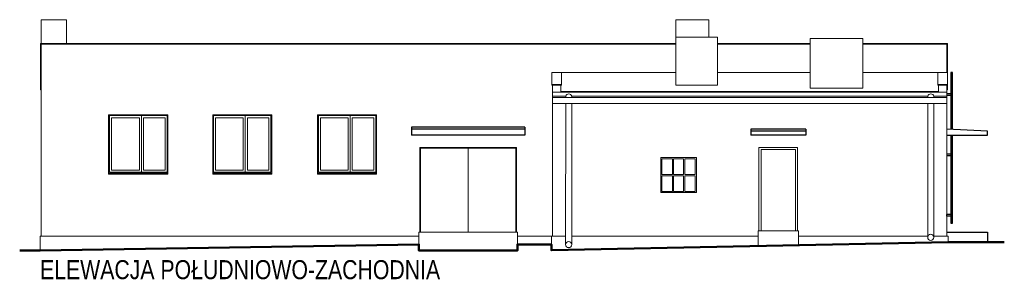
# Model space of a CAD drawing. Header units: centimetres. Extents: x -1 to 10576, y -3885 to 4713.
# Tile 2 of 17: x 2788 to 5208, y -848 to -203. Entities that reach past the tile are written whole.
import ezdxf

# ---------------------------------------------------------------- set-up
doc = ezdxf.new("R2010")
doc.units = ezdxf.units.CM
doc.header["$LTSCALE"] = 0.5
doc.layers.add('A_Ściany istniejące', color=9, linetype='Continuous', lineweight=20)
doc.layers.add('CKOPIS_WIDOK', color=255, linetype='Continuous', lineweight=9)
doc.styles.add('Arial$001', font='arial.ttf', dxfattribs={"height": 1.872})

msp = doc.modelspace()

# ---------------------------------------------------------------- linework, layer by layer
msp.add_line((5066.492, -487.03), (5166.492, -487.03))
for points in [[(5080.492, -333.022), (5076.492, -333.022), (5076.492, -472.53)], [(5080.492, -472.73), (5080.492, -333.022)], [(5076.492, -385.522), (5066.492, -385.522)], [(5076.492, -389.522), (5066.492, -389.522)], [(4029.396, -466.782), (3751.395, -466.782)], [(3751.395, -466.782), (3751.395, -486.782)], [(4029.396, -471.782), (3751.395, -471.782)], [(4029.396, -466.782), (4029.396, -486.782)], [(4719.994, -471.782), (4584.992, -471.782)], [(4584.992, -471.782), (4584.992, -486.782)], [(4719.994, -476.782), (4584.992, -476.782)], [(4719.994, -471.782), (4719.994, -486.782)], [(5166.492, -487.03), (5166.492, -477.03), (5066.492, -472.03)], [(4029.396, -486.782), (3751.395, -486.782)], [(4719.994, -486.782), (4584.992, -486.782)], [(5076.492, -487.03), (5076.492, -703.064), (5080.492, -703.064), (5080.492, -487.03)], [(5076.492, -533.522), (5066.492, -533.522)], [(5076.492, -537.522), (5066.492, -537.522)], [(5076.492, -681.522), (5066.492, -681.522)], [(5066.492, -685.522), (5066.492, -681.522)], [(5076.492, -685.522), (5066.492, -685.522)], [(5066.492, -724.782), (5166.492, -724.782), (5166.492, -749.282)]]:
    msp.add_lwpolyline(points)
at = {"layer": 'A_Ściany istniejące'}
msp.add_lwpolyline([(3152.9, -579.782), (3152.9, -582.782), (3006.9, -582.782), (3006.9, -579.782)], dxfattribs=at)
at = {"layer": 'A_Ściany istniejące', "lineweight": 50}
msp.add_lwpolyline([(5207.818, -749.282), (5069.492, -749.282), (4094.992, -769.282), (4094.992, -754.782), (4011.396, -754.782), (4011.396, -770.282), (3769.395, -770.282), (3769.395, -754.815), (2838.492, -770.282), (2788.492, -770.282)], dxfattribs=at)
at = {"layer": 'CKOPIS_WIDOK'}
for p, q in [((2839.492, -261.282), (2839.492, -263.282)), ((4400.894, -261.282), (2839.492, -261.282)), ((2839.492, -263.282), (4400.894, -263.282)), ((2841.492, -734.782), (2841.492, -263.282)), ((4730.559, -261.282), (4503.424, -261.282)), ((4503.424, -263.282), (4730.559, -263.282)), ((5068.492, -261.282), (4860.603, -261.282)), ((4860.603, -263.282), (5068.492, -263.282)), ((4119.992, -364.282), (4119.992, -333.282)), ((5044.492, -333.282), (5044.492, -364.282)), ((5068.492, -364.282), (5068.492, -333.282)), ((4095.992, -362.282), (4119.992, -362.282)), ((5068.492, -362.282), (5044.492, -362.282)), ((4095.992, -364.282), (4119.992, -364.282)), ((4097.992, -364.282), (4097.992, -734.782)), ((5066.492, -381.282), (4097.992, -381.282)), ((4117.992, -364.282), (4117.992, -381.282)), ((5046.492, -379.282), (4117.992, -379.282)), ((5044.492, -364.282), (5068.492, -364.282)), ((5046.492, -381.282), (5046.492, -364.282)), ((5066.492, -734.782), (5066.492, -364.282)), ((4130.155, -391.282), (4097.992, -391.282)), ((5066.492, -394.282), (4097.992, -394.282)), ((5066.492, -409.282), (4097.992, -409.282)), ((5019.822, -391.282), (4144.817, -391.282)), ((5066.492, -391.282), (5034.485, -391.282)), ((4699.992, -516.782), (4604.992, -516.782)), ((4604.992, -516.782), (4604.992, -721.782)), ((4699.992, -721.782), (4699.992, -516.782)), ((3769.395, -754.815), (3769.395, -724.782)), ((3769.395, -724.782), (4011.396, -724.782)), ((4011.396, -724.782), (4011.396, -754.782))]:
    msp.add_line(p, q, dxfattribs=at)
for points in [[(2841.492, -261.282), (2841.492, -203.282), (2903.898, -203.282), (2903.898, -261.282)], [(4481.423, -246.282), (4481.423, -203.282), (4400.894, -203.282), (4400.894, -261.282)], [(2839.492, -263.282), (2839.492, -375.282), (2841.492, -375.282)], [(5068.492, -263.282), (5068.492, -375.282), (5066.492, -375.282)], [(5068.492, -263.282), (5066.492, -263.282), (5066.492, -333.282)], [(5068.492, -263.282), (5068.492, -261.282)], [(4400.894, -333.282), (4095.992, -333.282), (4095.992, -364.282)], [(4730.559, -333.282), (4503.424, -333.282)], [(5068.492, -333.282), (4860.603, -333.282)], [(4130.147, -409.282), (4129.995, -755.097)], [(4130.155, -391.267), (4130.153, -394.282)], [(4144.817, -391.282), (4144.819, -394.282)], [(4144.826, -409.282), (4144.992, -755.282)], [(5019.814, -409.282), (5019.709, -737.496)], [(5019.822, -391.232), (5019.821, -394.282)], [(5034.485, -391.247), (5034.486, -394.282)], [(5034.493, -409.282), (5034.706, -737.781)], [(3082.9, -572.782), (3013.9, -572.782), (3013.9, -443.782), (3082.9, -443.782)], [(3082.9, -443.782), (3082.9, -572.782)], [(3087.9, -438.782), (3087.9, -577.782)], [(3092.9, -443.782), (3092.9, -572.782)], [(3092.9, -443.782), (3145.9, -443.782), (3145.9, -572.782), (3092.9, -572.782)], [(3337.9, -572.782), (3269.9, -572.782), (3269.9, -443.782), (3337.9, -443.782)], [(3337.9, -443.782), (3337.9, -572.782)], [(3342.9, -438.782), (3342.9, -577.782)], [(3347.9, -443.782), (3347.9, -572.782)], [(3347.9, -443.782), (3400.9, -443.782), (3400.9, -572.782), (3347.9, -572.782)], [(3595.394, -572.782), (3527.394, -572.782), (3527.394, -443.782), (3595.394, -443.782)], [(3595.394, -443.782), (3595.394, -572.782)], [(3600.394, -438.782), (3600.394, -577.782)], [(3605.394, -443.782), (3605.394, -572.782)], [(3605.394, -443.782), (3658.394, -443.782), (3658.394, -572.782), (3605.394, -572.782)], [(3771.395, -724.782), (3771.395, -516.782), (4009.396, -516.782), (4009.396, -724.782)], [(3773.395, -724.782), (3773.395, -518.782), (4007.396, -518.782), (4007.396, -724.782)], [(3890.396, -518.782), (3890.396, -724.782)], [(4451.492, -541.782), (4451.492, -627.782), (4363.492, -627.782), (4363.492, -541.782), (4451.492, -541.782)], [(4366.492, -583.282), (4366.492, -544.782), (4392.292, -544.782)], [(4392.292, -544.782), (4392.292, -583.282)], [(4395.292, -544.782), (4395.292, -583.282)], [(4395.292, -544.782), (4419.592, -544.782)], [(4419.592, -544.782), (4419.592, -583.282)], [(4422.592, -544.782), (4422.592, -583.282)], [(4422.592, -544.782), (4448.492, -544.782), (4448.492, -583.282)], [(3407.9, -579.782), (3407.9, -582.782), (3262.9, -582.782), (3262.9, -579.782)], [(3665.394, -579.782), (3665.394, -582.782), (3520.394, -582.782), (3520.394, -579.782)], [(4366.492, -583.282), (4392.292, -583.282)], [(4366.492, -586.282), (4392.292, -586.282)], [(4392.292, -624.782), (4366.492, -624.782), (4366.492, -586.282)], [(4392.292, -586.282), (4392.292, -624.782)], [(4395.292, -583.282), (4419.592, -583.282)], [(4395.292, -586.282), (4395.292, -624.782)], [(4395.292, -586.282), (4419.592, -586.282)], [(4419.592, -586.282), (4419.592, -624.782)], [(4422.592, -583.282), (4448.492, -583.282)], [(4422.592, -586.282), (4422.592, -624.782)], [(4448.492, -586.282), (4448.492, -624.782), (4422.592, -624.782)], [(4422.592, -586.282), (4448.492, -586.282)], [(4419.592, -624.782), (4395.292, -624.782)], [(4701.992, -756.85), (4701.992, -721.782), (4602.992, -721.782), (4602.992, -758.812)], [(2838.492, -770.282), (2838.492, -734.782), (3769.395, -734.782)], [(4130.004, -734.782), (4011.396, -734.782)], [(4094.992, -754.782), (4094.992, -734.782)], [(4602.992, -734.782), (4144.982, -734.782)], [(5019.71, -734.782), (4701.992, -734.782)], [(5069.492, -749.282), (5069.492, -734.782), (5034.704, -734.782)]]:
    msp.add_lwpolyline(points, dxfattribs=at)
for points in [[(4400.894, -246.282), (4400.894, -364.282), (4503.424, -364.282), (4503.424, -246.282)], [(4730.559, -249.282), (4730.559, -371.282), (4860.603, -371.282), (4860.603, -249.282)], [(3006.9, -436.782), (3152.9, -436.782), (3152.9, -579.782), (3006.9, -579.782)], [(3008.9, -438.782), (3150.9, -438.782), (3150.9, -577.782), (3008.9, -577.782)], [(3262.9, -436.782), (3407.9, -436.782), (3407.9, -579.782), (3262.9, -579.782)], [(3264.9, -438.782), (3405.9, -438.782), (3405.9, -577.782), (3264.9, -577.782)], [(3520.394, -436.782), (3665.394, -436.782), (3665.394, -579.782), (3520.394, -579.782)], [(3522.394, -438.782), (3663.394, -438.782), (3663.394, -577.782), (3522.394, -577.782)], [(4609.992, -721.782), (4694.992, -721.782), (4694.992, -521.782), (4609.992, -521.782)]]:
    msp.add_lwpolyline(points, close=True, dxfattribs=at)
for centre in [(4137.492, -755.282), (5027.208, -737.593)]:
    msp.add_circle(centre, 7.5, dxfattribs=at)
at = {"layer": 'CKOPIS_WIDOK', "extrusion": (0, 0, -1)}
for centre in [(-4137.485, -392.856), (-5027.152, -392.821)]:
    msp.add_arc(centre, 7.5, 12.229625, 168.157023, dxfattribs=at)

# ---------------------------------------------------------------- texts
at = {"color": 7, "style": 'Arial$001', "width": 0.8}
msp.add_text('ELEWACJA POŁUDNIOWO-ZACHODNIA', height=46.70802, dxfattribs=at).set_placement((2838.492, -840.282))

doc.saveas('drawing.dxf')
